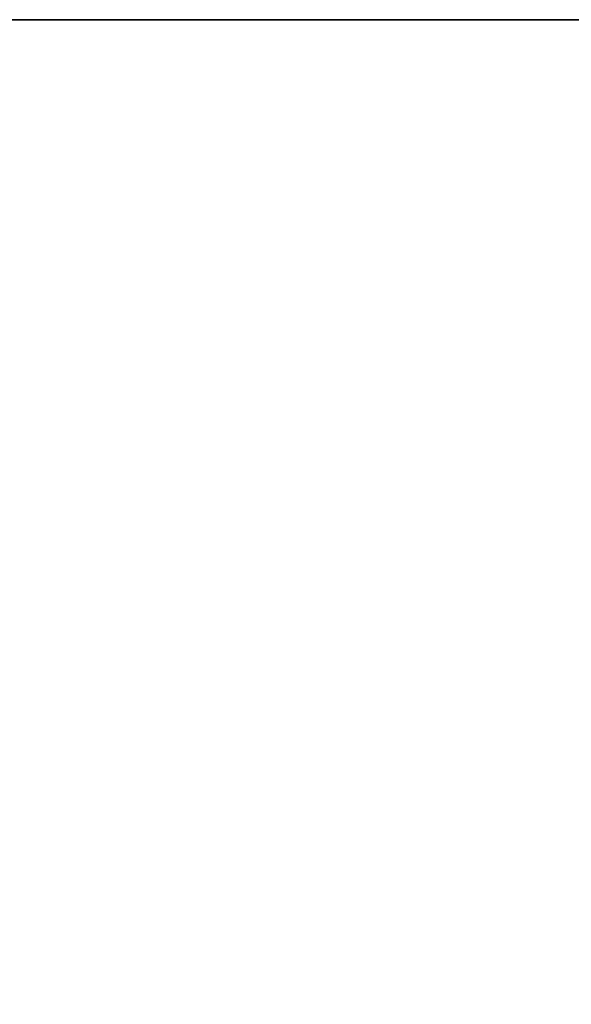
# Model space of a CAD drawing. Extents: x -48 to 48, y -49.6 to 48.
# Tile 12 of 256: x -4.669 to -3.748, y -42.13 to -40.485. Entities that reach past the tile are written whole.
import ezdxf

# ---------------------------------------------------------------- set-up
doc = ezdxf.new("R2010")
doc.units = 0

msp = doc.modelspace()

# ---------------------------------------------------------------- linework, layer by layer
at = {"layer": '7B3 [40]', "color": 1}
for points, invisible_edges in [([(-1, -40.485, 32.52), (-18, -40.485, 32.52), (-18, -42.1675, 32.52)], 12), ([(-1, -40.485, 32.52), (-18, -42.1675, 32.52), (-1, -42.1675, 32.52)], 1), ([(-1, -40.485, 32.1), (-18, -40.485, 32.1), (-18, -40.485, 32.52)], 12), ([(-1, -40.485, 32.1), (-18, -40.485, 32.52), (-1, -40.485, 32.52)], 1), ([(-1, -45.515, 32.1), (-18, -45.515, 32.1), (-18, -40.485, 32.1)], 12), ([(-1, -45.515, 32.1), (-18, -40.485, 32.1), (-1, -40.485, 32.1)], 1)]:
    msp.add_3dface(points, dxfattribs=dict(at, invisible_edges=invisible_edges))

doc.saveas('drawing.dxf')
